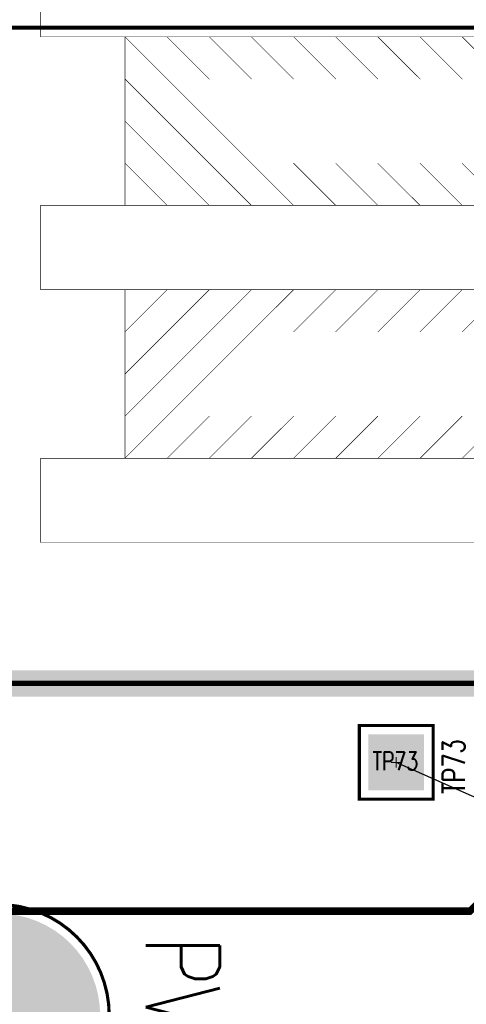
# Model space of a CAD drawing. Extents: x -7.2 to 18.3, y -5.6 to 10.9.
# Tile 83 of 112: x 0.2 to 1, y 7.2 to 9.1. Entities that reach past the tile are written whole.
import ezdxf

# ---------------------------------------------------------------- set-up
doc = ezdxf.new("R2010")
doc.units = 0
doc.linetypes.add('SIG_22', pattern=[2, 1, 1])
doc.linetypes.add('SIG_6', pattern=[2, 1, 1])
for name, color, linetype in [('2D_LINE_02', 112, 'CONTINUOUS'), ('2D_LINE_116', 255, 'CONTINUOUS'), ('2D_LINE_122', 4, 'CONTINUOUS'), ('BOARD_OUTLINE_00', 254, 'CONTINUOUS'), ('COPPER_01', 1, 'CONTINUOUS'), ('COPPER_04', 5, 'CONTINUOUS'), ('DRIL_PLTE_THRU_01', 16, 'CONTINUOUS'), ('DRIL_PLTE_THRU_03', 146, 'CONTINUOUS'), ('DRIL_PLTE_THRU_04', 176, 'CONTINUOUS'), ('DRIL_SYMBOL', 254, 'CONTINUOUS'), ('LINK_00', 2, 'CONTINUOUS'), ('PADS_BOT', 5, 'CONTINUOUS'), ('PADS_INNER', 1, 'CONTINUOUS'), ('PADS_TOP', 1, 'CONTINUOUS'), ('PADS_XR_131', 3, 'CONTINUOUS'), ('PADS_XR_132', 6, 'CONTINUOUS'), ('PART_NAME_123', 255, 'CONTINUOUS'), ('PART_NAME_129', 2, 'CONTINUOUS'), ('PART_TOP_2DLINE_123', 255, 'CONTINUOUS'), ('PART_TOP_2DLINE_129', 2, 'CONTINUOUS'), ('TEXT_123', 255, 'CONTINUOUS')]:
    doc.layers.add(name, color=color, linetype=linetype)
doc.styles.add('W0$001', font='simplex', dxfattribs={"width": 0.75})
doc.styles.add('W0$005', font='simplex', dxfattribs={"width": 0.75})
doc.styles.add('W0$008', font='simplex', dxfattribs={"width": 0.75})
doc.styles.add('W0$02', font='simplex', dxfattribs={"width": 0.75})

# ---------------------------------------------------------------- blocks, each defined once
blk = doc.blocks.new('BOARD_1')
at = {"layer": 'BOARD_OUTLINE_00', "const_width": 0.01}
blk.add_lwpolyline([(-2.0303, 2.4627), (9.0698, 2.4627), (9.0698, -5.5373), (-2.0303, -5.5373)], close=True, dxfattribs=at)
blk = doc.blocks.new('DRAWING_7')
at = {"layer": '2D_LINE_116', "const_width": 0.008}
blk.add_lwpolyline([(-6.1542, 0), (7.2, 0), (7.2, 12.6876), (-6.1542, 12.6876)], close=True, dxfattribs=at)
blk = doc.blocks.new('SMOOTH_0$001')
at = {"const_width": 0.0005}
blk.add_lwpolyline([(-0.00025, 0, 1), (0.00025, 0, 1)], format="xyb", close=True, dxfattribs=at)
blk = doc.blocks.new('DRAWING_32')
at = {"layer": '2D_LINE_122', "const_width": 0.001}
blk.add_lwpolyline([(0, 0), (-3.04, 0), (-3.04, -0.32), (0, -0.32)], close=True, dxfattribs=at)
at = {"layer": '2D_LINE_122'}
for p in [(-3.04, 0), (-3.04, -0.32)]:
    blk.add_blockref('SMOOTH_0$001', p, dxfattribs=at)
blk = doc.blocks.new('DRAWING_62')
at = {"layer": '2D_LINE_122', "const_width": 0.001}
blk.add_lwpolyline([(0, 0), (-0.08, 0.08)], dxfattribs=at)
at = {"layer": '2D_LINE_122'}
for p in [(-0.08, 0.08), (0, 0)]:
    blk.add_blockref('SMOOTH_0$001', p, dxfattribs=at)
blk = doc.blocks.new('DRAWING_63')
at = {"layer": '2D_LINE_122', "const_width": 0.001}
blk.add_lwpolyline([(0, 0), (-0.08, 0.08)], dxfattribs=at)
at = {"layer": '2D_LINE_122'}
for p in [(-0.08, 0.08), (0, 0)]:
    blk.add_blockref('SMOOTH_0$001', p, dxfattribs=at)
blk = doc.blocks.new('DRAWING_64')
at = {"layer": '2D_LINE_122', "const_width": 0.001}
blk.add_lwpolyline([(0, 0), (-0.08, 0.08)], dxfattribs=at)
at = {"layer": '2D_LINE_122'}
for p in [(-0.08, 0.08), (0, 0)]:
    blk.add_blockref('SMOOTH_0$001', p, dxfattribs=at)
blk = doc.blocks.new('DRAWING_65')
at = {"layer": '2D_LINE_122', "const_width": 0.001}
blk.add_lwpolyline([(0, 0), (-0.08, 0.08)], dxfattribs=at)
at = {"layer": '2D_LINE_122'}
for p in [(-0.08, 0.08), (0, 0)]:
    blk.add_blockref('SMOOTH_0$001', p, dxfattribs=at)
blk = doc.blocks.new('DRAWING_66')
at = {"layer": '2D_LINE_122', "const_width": 0.001}
blk.add_lwpolyline([(0, 0), (-0.08, 0.08)], dxfattribs=at)
at = {"layer": '2D_LINE_122'}
for p in [(-0.08, 0.08), (0, 0)]:
    blk.add_blockref('SMOOTH_0$001', p, dxfattribs=at)
blk = doc.blocks.new('DRAWING_67')
at = {"layer": '2D_LINE_122', "const_width": 0.001}
blk.add_lwpolyline([(0, 0), (-0.08, 0.08)], dxfattribs=at)
at = {"layer": '2D_LINE_122'}
for p in [(-0.08, 0.08), (0, 0)]:
    blk.add_blockref('SMOOTH_0$001', p, dxfattribs=at)
blk = doc.blocks.new('DRAWING_68')
at = {"layer": '2D_LINE_122', "const_width": 0.001}
blk.add_lwpolyline([(0, 0), (-0.08, 0.08)], dxfattribs=at)
at = {"layer": '2D_LINE_122'}
for p in [(-0.08, 0.08), (0, 0)]:
    blk.add_blockref('SMOOTH_0$001', p, dxfattribs=at)
blk = doc.blocks.new('DRAWING_69')
at = {"layer": '2D_LINE_122', "const_width": 0.001}
blk.add_lwpolyline([(0, 0), (0.32, -0.32)], dxfattribs=at)
at = {"layer": '2D_LINE_122'}
for p in [(0, 0), (0.32, -0.32)]:
    blk.add_blockref('SMOOTH_0$001', p, dxfattribs=at)
blk = doc.blocks.new('DRAWING_70')
at = {"layer": '2D_LINE_122', "const_width": 0.001}
blk.add_lwpolyline([(0, 0), (-0.08, 0.08)], dxfattribs=at)
at = {"layer": '2D_LINE_122'}
for p in [(-0.08, 0.08), (0, 0)]:
    blk.add_blockref('SMOOTH_0$001', p, dxfattribs=at)
blk = doc.blocks.new('DRAWING_71')
at = {"layer": '2D_LINE_122', "const_width": 0.001}
blk.add_lwpolyline([(0, 0), (-0.08, 0.08)], dxfattribs=at)
at = {"layer": '2D_LINE_122'}
for p in [(-0.08, 0.08), (0, 0)]:
    blk.add_blockref('SMOOTH_0$001', p, dxfattribs=at)
blk = doc.blocks.new('DRAWING_72')
at = {"layer": '2D_LINE_122', "const_width": 0.001}
blk.add_lwpolyline([(0, 0), (-0.08, 0.08)], dxfattribs=at)
at = {"layer": '2D_LINE_122'}
for p in [(-0.08, 0.08), (0, 0)]:
    blk.add_blockref('SMOOTH_0$001', p, dxfattribs=at)
blk = doc.blocks.new('DRAWING_73')
at = {"layer": '2D_LINE_122', "const_width": 0.001}
blk.add_lwpolyline([(0, 0), (-0.08, 0.08)], dxfattribs=at)
at = {"layer": '2D_LINE_122'}
for p in [(-0.08, 0.08), (0, 0)]:
    blk.add_blockref('SMOOTH_0$001', p, dxfattribs=at)
blk = doc.blocks.new('DRAWING_74')
at = {"layer": '2D_LINE_122', "const_width": 0.001}
blk.add_lwpolyline([(0, 0), (-0.08, 0.08)], dxfattribs=at)
at = {"layer": '2D_LINE_122'}
for p in [(-0.08, 0.08), (0, 0)]:
    blk.add_blockref('SMOOTH_0$001', p, dxfattribs=at)
blk = doc.blocks.new('DRAWING_103')
at = {"layer": '2D_LINE_122', "const_width": 0.001}
blk.add_lwpolyline([(0, 0), (-0.08, 0.08)], dxfattribs=at)
at = {"layer": '2D_LINE_122'}
for p in [(-0.08, 0.08), (0, 0)]:
    blk.add_blockref('SMOOTH_0$001', p, dxfattribs=at)
blk = doc.blocks.new('DRAWING_104')
at = {"layer": '2D_LINE_122', "const_width": 0.001}
blk.add_lwpolyline([(0, 0), (-0.08, 0.08)], dxfattribs=at)
at = {"layer": '2D_LINE_122'}
for p in [(-0.08, 0.08), (0, 0)]:
    blk.add_blockref('SMOOTH_0$001', p, dxfattribs=at)
blk = doc.blocks.new('DRAWING_105')
at = {"layer": '2D_LINE_122', "const_width": 0.001}
blk.add_lwpolyline([(0, 0), (0.16, -0.16)], dxfattribs=at)
at = {"layer": '2D_LINE_122'}
for p in [(0, 0), (0.16, -0.16)]:
    blk.add_blockref('SMOOTH_0$001', p, dxfattribs=at)
blk = doc.blocks.new('DRAWING_106')
at = {"layer": '2D_LINE_122', "const_width": 0.001}
blk.add_lwpolyline([(0, 0), (0.24, -0.24)], dxfattribs=at)
at = {"layer": '2D_LINE_122'}
for p in [(0, 0), (0.24, -0.24)]:
    blk.add_blockref('SMOOTH_0$001', p, dxfattribs=at)
blk = doc.blocks.new('DRAWING_107')
at = {"layer": '2D_LINE_122', "const_width": 0.001}
blk.add_lwpolyline([(0, 0), (3.36, 0), (3.36, -0.16), (0, -0.16)], close=True, dxfattribs=at)
at = {"layer": '2D_LINE_122'}
blk.add_blockref('SMOOTH_0$001', (0, -0.16), dxfattribs=at)
blk = doc.blocks.new('DRAWING_186')
at = {"layer": '2D_LINE_122', "const_width": 0.001}
blk.add_lwpolyline([(0, 0), (3.36, 0), (3.36, -0.16), (0, -0.16)], close=True, dxfattribs=at)
at = {"layer": '2D_LINE_122'}
for p in [(0, 0), (0, -0.16)]:
    blk.add_blockref('SMOOTH_0$001', p, dxfattribs=at)
blk = doc.blocks.new('DRAWING_187')
at = {"layer": '2D_LINE_122', "const_width": 0.001}
blk.add_lwpolyline([(0, 0), (3.36, 0), (3.36, -0.16), (0, -0.16)], close=True, dxfattribs=at)
at = {"layer": '2D_LINE_122'}
for p in [(0, 0), (0, -0.16)]:
    blk.add_blockref('SMOOTH_0$001', p, dxfattribs=at)
blk = doc.blocks.new('DRAWING_188')
at = {"layer": '2D_LINE_122', "const_width": 0.001}
blk.add_lwpolyline([(0, 0), (3.04, 0), (3.04, -0.32), (0, -0.32)], close=True, dxfattribs=at)
at = {"layer": '2D_LINE_122'}
for p in [(0, 0), (0, -0.32)]:
    blk.add_blockref('SMOOTH_0$001', p, dxfattribs=at)
blk = doc.blocks.new('DRAWING_189')
at = {"layer": '2D_LINE_122', "const_width": 0.001}
blk.add_lwpolyline([(0, 0), (-0.08, -0.08)], dxfattribs=at)
at = {"layer": '2D_LINE_122'}
for p in [(0, 0), (-0.08, -0.08)]:
    blk.add_blockref('SMOOTH_0$001', p, dxfattribs=at)
blk = doc.blocks.new('DRAWING_190')
at = {"layer": '2D_LINE_122', "const_width": 0.001}
blk.add_lwpolyline([(0, 0), (-0.16, -0.16)], dxfattribs=at)
at = {"layer": '2D_LINE_122'}
for p in [(0, 0), (-0.16, -0.16)]:
    blk.add_blockref('SMOOTH_0$001', p, dxfattribs=at)
blk = doc.blocks.new('DRAWING_191')
at = {"layer": '2D_LINE_122', "const_width": 0.001}
blk.add_lwpolyline([(0, 0), (-0.24, -0.24)], dxfattribs=at)
at = {"layer": '2D_LINE_122'}
for p in [(0, 0), (-0.24, -0.24)]:
    blk.add_blockref('SMOOTH_0$001', p, dxfattribs=at)
blk = doc.blocks.new('DRAWING_192')
at = {"layer": '2D_LINE_122', "const_width": 0.001}
blk.add_lwpolyline([(0, 0), (-0.32, -0.32)], dxfattribs=at)
at = {"layer": '2D_LINE_122'}
for p in [(0, 0), (-0.32, -0.32)]:
    blk.add_blockref('SMOOTH_0$001', p, dxfattribs=at)
blk = doc.blocks.new('DRAWING_193')
at = {"layer": '2D_LINE_122', "const_width": 0.001}
blk.add_lwpolyline([(0, 0), (-0.08, -0.08)], dxfattribs=at)
at = {"layer": '2D_LINE_122'}
for p in [(0, 0), (-0.08, -0.08)]:
    blk.add_blockref('SMOOTH_0$001', p, dxfattribs=at)
blk = doc.blocks.new('DRAWING_194')
at = {"layer": '2D_LINE_122', "const_width": 0.001}
blk.add_lwpolyline([(0, 0), (0.08, 0.08)], dxfattribs=at)
at = {"layer": '2D_LINE_122'}
for p in [(0.08, 0.08), (0, 0)]:
    blk.add_blockref('SMOOTH_0$001', p, dxfattribs=at)
blk = doc.blocks.new('DRAWING_195')
at = {"layer": '2D_LINE_122', "const_width": 0.001}
blk.add_lwpolyline([(0, 0), (0.08, 0.08)], dxfattribs=at)
at = {"layer": '2D_LINE_122'}
for p in [(0.08, 0.08), (0, 0)]:
    blk.add_blockref('SMOOTH_0$001', p, dxfattribs=at)
blk = doc.blocks.new('DRAWING_196')
at = {"layer": '2D_LINE_122', "const_width": 0.001}
blk.add_lwpolyline([(0, 0), (0.08, 0.08)], dxfattribs=at)
at = {"layer": '2D_LINE_122'}
for p in [(0.08, 0.08), (0, 0)]:
    blk.add_blockref('SMOOTH_0$001', p, dxfattribs=at)
blk = doc.blocks.new('DRAWING_197')
at = {"layer": '2D_LINE_122', "const_width": 0.001}
blk.add_lwpolyline([(0, 0), (0.08, 0.08)], dxfattribs=at)
at = {"layer": '2D_LINE_122'}
for p in [(0.08, 0.08), (0, 0)]:
    blk.add_blockref('SMOOTH_0$001', p, dxfattribs=at)
blk = doc.blocks.new('DRAWING_231')
at = {"layer": '2D_LINE_122', "const_width": 0.001}
blk.add_lwpolyline([(0, 0), (-0.08, -0.08)], dxfattribs=at)
at = {"layer": '2D_LINE_122'}
for p in [(0, 0), (-0.08, -0.08)]:
    blk.add_blockref('SMOOTH_0$001', p, dxfattribs=at)
blk = doc.blocks.new('DRAWING_232')
at = {"layer": '2D_LINE_122', "const_width": 0.001}
blk.add_lwpolyline([(0, 0), (0.08, 0.08)], dxfattribs=at)
at = {"layer": '2D_LINE_122'}
for p in [(0.08, 0.08), (0, 0)]:
    blk.add_blockref('SMOOTH_0$001', p, dxfattribs=at)
blk = doc.blocks.new('DRAWING_233')
at = {"layer": '2D_LINE_122', "const_width": 0.001}
blk.add_lwpolyline([(0, 0), (0.08, 0.08)], dxfattribs=at)
at = {"layer": '2D_LINE_122'}
for p in [(0.08, 0.08), (0, 0)]:
    blk.add_blockref('SMOOTH_0$001', p, dxfattribs=at)
blk = doc.blocks.new('DRAWING_234')
at = {"layer": '2D_LINE_122', "const_width": 0.001}
blk.add_lwpolyline([(0, 0), (0.08, 0.08)], dxfattribs=at)
at = {"layer": '2D_LINE_122'}
for p in [(0.08, 0.08), (0, 0)]:
    blk.add_blockref('SMOOTH_0$001', p, dxfattribs=at)
blk = doc.blocks.new('DRAWING_235')
at = {"layer": '2D_LINE_122', "const_width": 0.001}
blk.add_lwpolyline([(0, 0), (0.08, 0.08)], dxfattribs=at)
at = {"layer": '2D_LINE_122'}
for p in [(0.08, 0.08), (0, 0)]:
    blk.add_blockref('SMOOTH_0$001', p, dxfattribs=at)
blk = doc.blocks.new('DRAWING_236')
at = {"layer": '2D_LINE_122', "const_width": 0.001}
blk.add_lwpolyline([(0, 0), (0.08, 0.08)], dxfattribs=at)
at = {"layer": '2D_LINE_122'}
for p in [(0.08, 0.08), (0, 0)]:
    blk.add_blockref('SMOOTH_0$001', p, dxfattribs=at)
blk = doc.blocks.new('DRAWING_237')
at = {"layer": '2D_LINE_122', "const_width": 0.001}
blk.add_lwpolyline([(0, 0), (0.08, 0.08)], dxfattribs=at)
at = {"layer": '2D_LINE_122'}
for p in [(0.08, 0.08), (0, 0)]:
    blk.add_blockref('SMOOTH_0$001', p, dxfattribs=at)
blk = doc.blocks.new('DRAWING_238')
at = {"layer": '2D_LINE_122', "const_width": 0.001}
blk.add_lwpolyline([(0, 0), (0.08, 0.08)], dxfattribs=at)
at = {"layer": '2D_LINE_122'}
for p in [(0.08, 0.08), (0, 0)]:
    blk.add_blockref('SMOOTH_0$001', p, dxfattribs=at)
blk = doc.blocks.new('DRAWING_274')
at = {"layer": '2D_LINE_02', "const_width": 0.05}
blk.add_lwpolyline([(0, -0.05), (0.4099, -0.05), (0.4099, 0.35), (1.28, 0.35), (1.28, 1.6801), (1.135, 1.6801), (1.135, 2.24), (0.7849, 2.24), (0.7849, 2.465), (0.565, 2.465), (0.565, 4.55), (-1.5751, 4.55), (-1.5751, -0.48), (-0.24, -0.48), (-0.24, 0.015), (-0.49, 0.015), (-0.49, 0.5), (0, 0.5)], close=True, dxfattribs=at)
blk = doc.blocks.new('DRAWING_275')
at = {"layer": '2D_LINE_02', "const_width": 0.05}
blk.add_lwpolyline([(-2.0303, 2.4627), (9.0698, 2.4627), (9.0698, -5.5373), (-2.0303, -5.5373)], close=True, dxfattribs=at)
blk = doc.blocks.new('COPPER_273')
at = {"layer": 'COPPER_01', "const_width": 0.01}
blk.add_lwpolyline([(-2.1052, -1.2099), (-2.1052, 0.0901), (-2.0802, 0.1151), (-0.9301, 0.1151), (-0.9051, 0.1401), (-0.9051, 0.475), (-0.8801, 0.5), (-0.025, 0.5), (0, 0.475), (0, 0.275), (-0.025, 0.25), (-0.575, 0.25), (-0.6, 0.225), (-0.6, -0.425)], dxfattribs=at)
blk = doc.blocks.new('SMOOTH_0$01')
at = {"const_width": 0.005}
blk.add_lwpolyline([(-0.0025, 0, 1), (0.0025, 0, 1)], format="xyb", close=True, dxfattribs=at)
blk = doc.blocks.new('COPPER_282')
at = {"layer": 'COPPER_04', "const_width": 0.01}
blk.add_lwpolyline([(0, -0.01), (-0.025, 0.015), (-0.6301, 0.015), (-0.6551, -0.01), (-0.6551, -0.3399), (-0.6801, -0.3649), (-1.8302, -0.3649), (-1.8552, -0.3899), (-1.8552, -1.155), (-1.8302, -1.18), (-0.695, -1.18), (-0.67, -1.205), (-0.67, -1.37), (-0.645, -1.395), (-0.415, -1.395), (-0.39, -1.37), (-0.39, -1.365), (-0.24, -1.365), (-0.215, -1.34), (-0.215, -1.28), (-0.24, -1.255), (-0.52, -1.255), (-0.545, -1.23), (-0.545, -0.96), (-0.52, -0.935), (-0.44, -0.935), (-0.415, -0.91), (-0.415, -0.48), (-0.39, -0.455), (-0.375, -0.455), (-0.35, -0.43), (-0.35, -0.26), (-0.325, -0.235), (-0.025, -0.235), (0, -0.21)], close=True, dxfattribs=at)
at = {"layer": 'COPPER_04'}
for p in [(-0.6301, 0.015), (-0.025, 0.015), (-0.6551, -0.01), (0, -0.01), (0, -0.21), (-0.325, -0.235), (-0.025, -0.235), (-0.35, -0.26), (-0.6551, -0.3399), (-1.8302, -0.3649), (-0.6801, -0.3649), (-1.8552, -0.3899), (-0.35, -0.43), (-0.39, -0.455), (-0.375, -0.455), (-0.415, -0.48), (-0.415, -0.91), (-0.52, -0.935), (-0.44, -0.935), (-0.545, -0.96), (-1.8552, -1.155), (-1.8302, -1.18), (-0.695, -1.18), (-0.67, -1.205), (-0.545, -1.23), (-0.52, -1.255), (-0.24, -1.255), (-0.215, -1.28), (-0.215, -1.34), (-0.39, -1.365), (-0.24, -1.365), (-0.67, -1.37), (-0.39, -1.37), (-0.645, -1.395), (-0.415, -1.395)]:
    blk.add_blockref('SMOOTH_0$01', p, dxfattribs=at)
blk = doc.blocks.new('SMOOTH_0$006')
at = {"const_width": 0.003}
blk.add_lwpolyline([(-0.0015, 0, 1), (0.0015, 0, 1)], format="xyb", close=True, dxfattribs=at)
blk = doc.blocks.new('PART_BODY_TOP_366')
at = {"layer": 'PART_TOP_2DLINE_123', "const_width": 0.006}
blk.add_lwpolyline([(-0.07, -0.07), (-0.07, 0.07), (0.07, 0.07), (0.07, -0.07)], close=True, dxfattribs=at)
at = {"layer": 'PART_TOP_2DLINE_129', "const_width": 0.001}
blk.add_lwpolyline([(-0.07, -0.07), (-0.07, 0.07), (0.07, 0.07), (0.07, -0.07)], close=True, dxfattribs=at)
at = {"layer": 'PART_TOP_2DLINE_123'}
for p in [(-0.07, 0.07), (0.07, 0.07), (-0.07, -0.07), (0.07, -0.07)]:
    blk.add_blockref('SMOOTH_0$006', p, dxfattribs=at)
at = {"layer": 'PART_TOP_2DLINE_129'}
for p in [(-0.07, 0.07), (0.07, 0.07), (-0.07, -0.07), (0.07, -0.07)]:
    blk.add_blockref('SMOOTH_0$001', p, dxfattribs=at)
blk = doc.blocks.new('DRIL_SYMBOL_0$063')
at = {"layer": 'DRIL_SYMBOL', "const_width": 0.002}
for points in [[(-0.01, 0), (0.01, 0)], [(0, -0.01), (0, 0.01)]]:
    blk.add_lwpolyline(points, dxfattribs=at)
blk = doc.blocks.new('DRIL_HOLE_0$063')
at = {"const_width": 0.0315}
blk.add_lwpolyline([(-0.01575, 0, 1), (0.01575, 0, 1)], format="xyb", close=True, dxfattribs=at)
blk.add_blockref('DRIL_SYMBOL_0$063', (0, 0))
blk = doc.blocks.new('PAD_79')
at = {"const_width": 0.1}
blk.add_lwpolyline([(-0.05, 0), (0.05, 0)], dxfattribs=at)
blk = doc.blocks.new('PAD_80')
at = {"const_width": 0.106}
blk.add_lwpolyline([(-0.053, 0), (0.053, 0)], dxfattribs=at)
blk = doc.blocks.new('STK_TOP_47')
at = {"layer": 'DRIL_PLTE_THRU_01'}
blk.add_blockref('DRIL_HOLE_0$063', (0, 0), dxfattribs=at)
at = {"layer": 'DRIL_PLTE_THRU_03'}
blk.add_blockref('DRIL_HOLE_0$063', (0, 0), dxfattribs=at)
at = {"layer": 'DRIL_PLTE_THRU_04'}
blk.add_blockref('DRIL_HOLE_0$063', (0, 0), dxfattribs=at)
at = {"layer": 'PADS_BOT'}
blk.add_blockref('PAD_79', (0, 0), dxfattribs=at)
at = {"layer": 'PADS_INNER'}
blk.add_blockref('PAD_79', (0, 0), dxfattribs=at)
at = {"layer": 'PADS_TOP'}
blk.add_blockref('PAD_79', (0, 0), dxfattribs=at)
at = {"layer": 'PADS_XR_131'}
blk.add_blockref('PAD_80', (0, 0), dxfattribs=at)
at = {"layer": 'PADS_XR_132'}
blk.add_blockref('PAD_80', (0, 0), dxfattribs=at)
blk = doc.blocks.new('SYM_TOP_39')
for name in ['PART_BODY_TOP_366', 'STK_TOP_47']:
    blk.add_blockref(name, (0, 0))
blk = doc.blocks.new('PART_TOP_408')
blk.add_blockref('SYM_TOP_39', (0, 0))
at = {"layer": 'PART_NAME_123', "style": 'W0$005', "width": 0.75}
blk.add_text('TP73', height=0.042, rotation=90, dxfattribs=at).set_placement((0.1301, -0.0601))
at = {"layer": 'PART_NAME_129', "style": 'W0$001', "width": 0.75}
blk.add_text('TP73', height=0.035, dxfattribs=at).set_placement((-0.0451, -0.0149))
blk = doc.blocks.new('PART_BODY_TOP_365')
at = {"layer": 'PART_TOP_2DLINE_123', "const_width": 0.006}
blk.add_lwpolyline([(-0.2102, 0, 1), (0.2102, 0, 1)], format="xyb", close=True, dxfattribs=at)
at = {"layer": 'PART_TOP_2DLINE_129', "const_width": 0.001}
blk.add_lwpolyline([(-0.2102, 0, 1), (0.2102, 0, 1)], format="xyb", close=True, dxfattribs=at)
blk = doc.blocks.new('DRIL_SYMBOL_0$25')
at = {"layer": 'DRIL_SYMBOL', "const_width": 0.002}
for points in [[(-0.01, 0), (0.01, 0)], [(0, -0.01), (0, 0.01)]]:
    blk.add_lwpolyline(points, dxfattribs=at)
blk = doc.blocks.new('DRIL_HOLE_0$25')
at = {"const_width": 0.125}
blk.add_lwpolyline([(-0.0625, 0, 1), (0.0625, 0, 1)], format="xyb", close=True, dxfattribs=at)
blk.add_blockref('DRIL_SYMBOL_0$25', (0, 0))
blk = doc.blocks.new('PAD_76')
at = {"const_width": 0.19}
blk.add_lwpolyline([(0, -0.095, 1), (0, 0.095, 1)], format="xyb", close=True, dxfattribs=at)
blk = doc.blocks.new('PAD_78')
at = {"const_width": 0.193}
blk.add_lwpolyline([(0, -0.0965, 1), (0, 0.0965, 1)], format="xyb", close=True, dxfattribs=at)
blk = doc.blocks.new('STK_TOP_46')
at = {"layer": 'DRIL_PLTE_THRU_01'}
blk.add_blockref('DRIL_HOLE_0$25', (0, 0), dxfattribs=at)
at = {"layer": 'DRIL_PLTE_THRU_03'}
blk.add_blockref('DRIL_HOLE_0$25', (0, 0), dxfattribs=at)
at = {"layer": 'DRIL_PLTE_THRU_04'}
blk.add_blockref('DRIL_HOLE_0$25', (0, 0), dxfattribs=at)
at = {"layer": 'PADS_BOT'}
blk.add_blockref('PAD_76', (0, 0), dxfattribs=at)
at = {"layer": 'PADS_INNER'}
blk.add_blockref('PAD_76', (0, 0), dxfattribs=at)
at = {"layer": 'PADS_TOP'}
blk.add_blockref('PAD_76', (0, 0), dxfattribs=at)
at = {"layer": 'PADS_XR_131'}
blk.add_blockref('PAD_78', (0, 0), dxfattribs=at)
at = {"layer": 'PADS_XR_132'}
blk.add_blockref('PAD_78', (0, 0), dxfattribs=at)
blk = doc.blocks.new('SYM_TOP_38')
for name in ['PART_BODY_TOP_365', 'STK_TOP_46']:
    blk.add_blockref(name, (0, 0))
blk = doc.blocks.new('PART_TOP_575')
blk.add_blockref('SYM_TOP_38', (0, 0))
at = {"layer": 'PART_NAME_123', "style": 'W0$008', "width": 0.75}
blk.add_text('JP3', height=0.056, dxfattribs=at).set_placement((-0.08, -0.285))
at = {"layer": 'PART_NAME_129', "style": 'W0$001', "width": 0.75}
blk.add_text('JP3', height=0.07, dxfattribs=at).set_placement((-0.1, -0.03))

msp = doc.modelspace()

# ---------------------------------------------------------------- linework, layer by layer
at = {"layer": 'LINK_00', "linetype": 'SIG_22'}
msp.add_line((1.5252, 7.3749), (0.905, 7.65), dxfattribs=at)

# ---------------------------------------------------------------- block references
for name, p in [('DRAWING_107', (0.2302, 9.1874)), ('DRAWING_7', (4.6143, -3.6427)), ('DRAWING_32', (3.4302, 9.0274)), ('DRAWING_69', (0.3902, 9.0274)), ('DRAWING_71', (0.5502, 8.9474)), ('DRAWING_70', (0.6302, 8.9474)), ('DRAWING_67', (0.7102, 8.9474)), ('DRAWING_66', (0.7902, 8.9474)), ('DRAWING_65', (0.8702, 8.9474)), ('DRAWING_64', (0.9502, 8.9474)), ('DRAWING_63', (1.0302, 8.9474)), ('DRAWING_62', (1.1102, 8.9474)), ('DRAWING_106', (0.3902, 8.9474)), ('DRAWING_105', (0.3902, 8.8674)), ('DRAWING_68', (0.4702, 8.7074)), ('DRAWING_72', (0.7902, 8.7074)), ('DRAWING_73', (0.8702, 8.7074)), ('DRAWING_74', (0.9502, 8.7074)), ('DRAWING_104', (1.0302, 8.7074)), ('DRAWING_103', (1.1102, 8.7074)), ('DRAWING_187', (0.2302, 8.7074)), ('DRAWING_188', (0.3902, 8.5474)), ('DRAWING_189', (0.4702, 8.5474)), ('DRAWING_190', (0.5502, 8.5474)), ('DRAWING_191', (0.6302, 8.5474)), ('DRAWING_192', (0.7102, 8.5474)), ('DRAWING_193', (0.7902, 8.5474)), ('DRAWING_194', (0.7902, 8.4674)), ('DRAWING_195', (0.8702, 8.4674)), ('DRAWING_196', (0.9502, 8.4674)), ('DRAWING_197', (1.0302, 8.4674)), ('DRAWING_231', (0.5502, 8.3074)), ('DRAWING_232', (0.5502, 8.2274)), ('DRAWING_233', (0.6302, 8.2274)), ('DRAWING_234', (0.7102, 8.2274)), ('DRAWING_235', (0.7902, 8.2274)), ('DRAWING_236', (0.8702, 8.2274)), ('DRAWING_237', (0.9502, 8.2274)), ('DRAWING_238', (1.0302, 8.2274)), ('DRAWING_186', (0.2302, 8.2274)), ('DRAWING_274', (1.3752, 3.2499)), ('DRAWING_275', (1.8304, 5.3372)), ('BOARD_1', (1.8304, 5.3372)), ('PART_TOP_408', (0.905, 7.65)), ('PART_TOP_575', (0.15, 7.17))]:
    msp.add_blockref(name, p)
at = {"linetype": 'SIG_6'}
for name, p in [('COPPER_273', (1.9752, 7.2499)), ('COPPER_282', (1.7252, 7.7349))]:
    msp.add_blockref(name, p, dxfattribs=at)

# ---------------------------------------------------------------- texts
at = {"layer": 'TEXT_123', "style": 'W0$02', "width": 0.75}
msp.add_text('PV+', height=0.14, rotation=270, dxfattribs=at).set_placement((0.43, 7.32))

doc.saveas('drawing.dxf')
